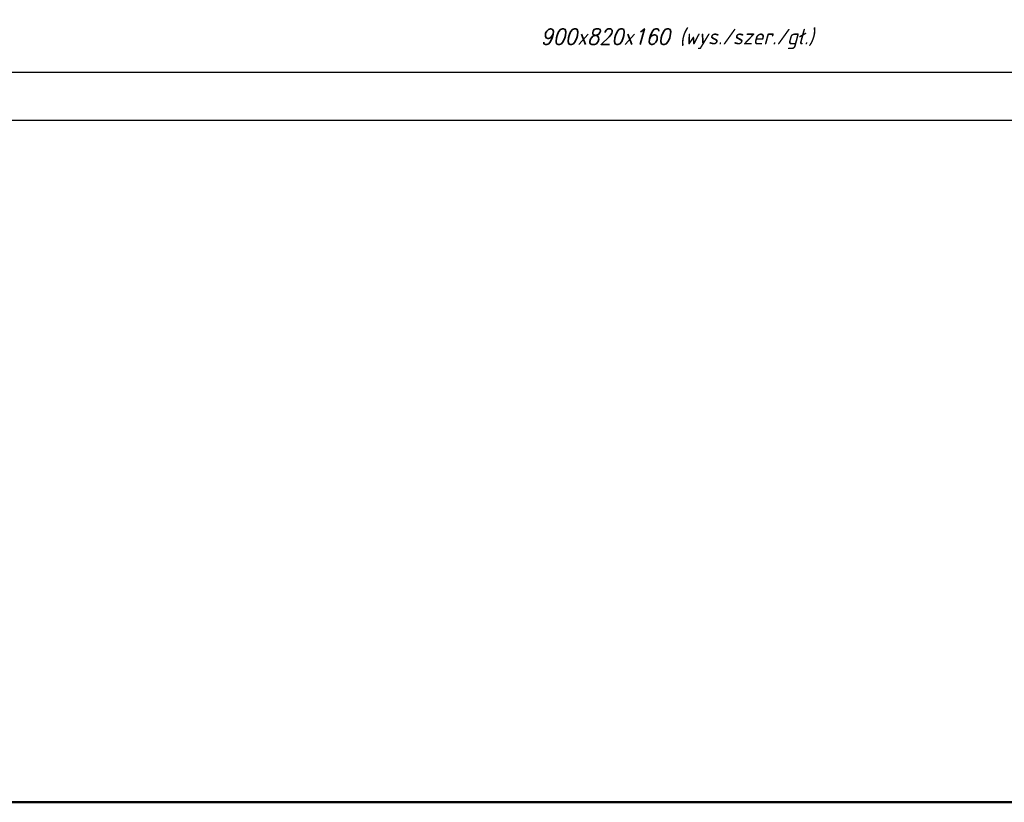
# Model space of a CAD drawing. Extents: x -558982 to 5119495, y -5290134 to 121759.
# Tile 2 of 256: x -486697 to -470310, y -40835 to -27809. Entities that reach past the tile are written whole.
import ezdxf

# ---------------------------------------------------------------- set-up
doc = ezdxf.new("R2010")
doc.units = 0
doc.header["$MEASUREMENT"] = 0
doc.layers.get('0').update_dxf_attribs({"color": 252})
doc.layers.add('$ IE TABELA', color=7, linetype='Continuous')
doc.layers.add('$ IE_SCHEMAT', color=7, linetype='Continuous', lineweight=0)
doc.styles.add('ROMANS', font='romans.shx', dxfattribs={"width": 0.85})

# ---------------------------------------------------------------- blocks, each defined once
blk = doc.blocks.new('a3eee')
at = {"layer": '$ IE TABELA'}
for p, q in [((19890.8, 1286.8), (23840.8, 1286.8)), ((19730.8, 1206.8), (23930.8, 1206.8))]:
    blk.add_line(p, q, dxfattribs=at)

msp = doc.modelspace()

# ---------------------------------------------------------------- linework, layer by layer
at = {"color": 3, "lineweight": 50}
msp.add_lwpolyline([(-507121, 106506), (-325164, 106506), (-325164, -40835), (-507121, -40835)], close=True, dxfattribs=at)

# ---------------------------------------------------------------- block references
at = {"layer": '$ IE TABELA', "transparency": 33554687, "xscale": 10, "yscale": 10, "zscale": 10}
msp.add_blockref('a3eee', (-688778, -41549), dxfattribs=at)

# ---------------------------------------------------------------- texts
at = {"layer": '$ IE_SCHEMAT', "color": 0, "ltscale": 2, "style": 'ROMANS', "oblique": 15, "width": 0.9}
msp.add_text('900x820x160 (wys./szer./gł.)', height=260, dxfattribs=at).set_placement((-478025, -28221))

doc.saveas('drawing.dxf')
